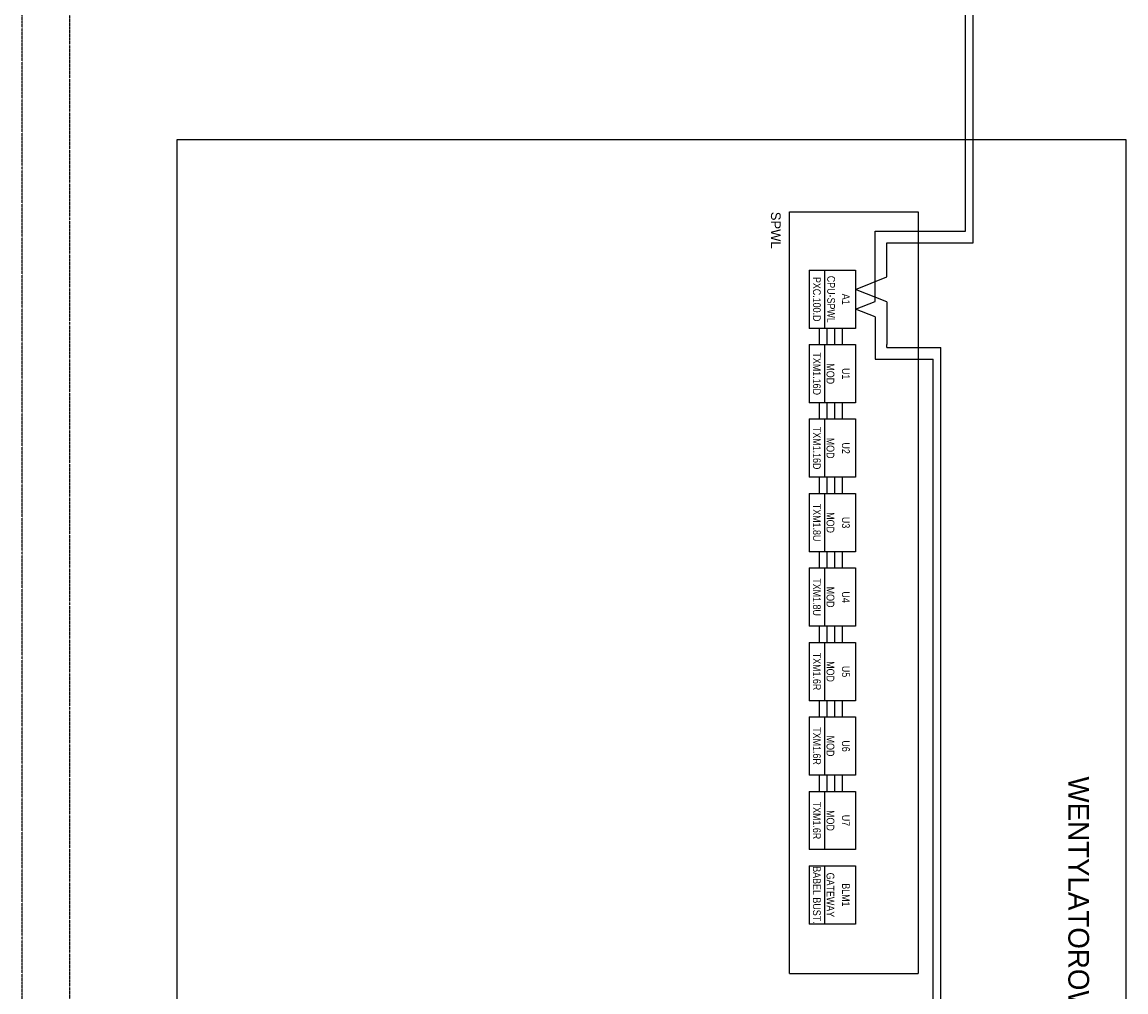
# Model space of a CAD drawing. Header units: millimetres. Extents: x -4295 to 10692, y -6128 to -188.
# Tile 18 of 30: x 6261 to 7413, y -4179 to -3167. Entities that reach past the tile are written whole.
import ezdxf
from ezdxf.enums import TextEntityAlignment as Align

# ---------------------------------------------------------------- set-up
doc = ezdxf.new("R2010")
doc.units = ezdxf.units.MM
doc.linetypes.add('ACAD_ISO07W100', pattern=[3, 0, -3])
doc.linetypes.add('DOT2', pattern=[0.125, 0, -0.125])
for name, color, linetype in [('_p_ramka', 7, 'Continuous'), ('AIS_SZAFY', 184, 'Continuous'), ('AIS_tabelka', 184, 'Continuous'), ('BACnet_LON', 170, 'Continuous'), ('BMS_podkład', 184, 'DOT2')]:
    doc.layers.add(name, color=color, linetype=linetype)
doc.layers.add('opisy', color=7, linetype='Continuous', lineweight=40)
doc.styles.add('VARSOVIA', font='ARIALN.TTF')

msp = doc.modelspace()

# ---------------------------------------------------------------- linework, layer by layer
at = {"layer": '_p_ramka', "color": 0, "lineweight": 25}
msp.add_lwpolyline([(7412.7, -3289.9), (7412.7, -5034.9), (6423, -5034.9), (6423, -3289.9)], close=True, dxfattribs=at)
at = {"layer": 'AIS_SZAFY'}
for p, q in [((7061.8, -3365.3), (7195.8, -3365.3)), ((7061.8, -4159.5), (7061.8, -3365.3)), ((7195.8, -3365.3), (7195.8, -4159.5)), ((7061.8, -4159.5), (7195.8, -4159.5))]:
    msp.add_line(p, q, dxfattribs=at)
at = {"layer": 'AIS_tabelka', "linetype": 'DOT2'}
for p, q in [((6261, -6128), (6261, -188)), ((6311, -6078), (6311, -488))]:
    msp.add_line(p, q, dxfattribs=at)
at = {"layer": 'BACnet_LON'}
for p, q in [((7253.3, -3397.7), (7253.3, -2346.5)), ((7245.2, -3385.6), (7245.2, -2358.7)), ((7150.9, -3385.6), (7191.4, -3385.6)), ((7150.9, -3385.6), (7191.4, -3385.6)), ((7150.9, -3385.6), (7191.4, -3385.6)), ((7150.9, -3385.6), (7245.2, -3385.6)), ((7150.9, -3426.1), (7150.9, -3385.6)), ((7150.9, -3426.1), (7150.9, -3385.6)), ((7163.1, -3397.7), (7191.4, -3397.7)), ((7163.1, -3397.7), (7191.4, -3397.7)), ((7163.1, -3397.7), (7191.4, -3397.7)), ((7163.1, -3397.7), (7253.3, -3397.7)), ((7163.1, -3426.1), (7163.1, -3397.7)), ((7163.1, -3426.1), (7163.1, -3397.7)), ((7082.1, -3426.1), (7098.3, -3426.1)), ((7082.1, -3426.1), (7082.1, -3486.8)), ((7098.3, -3426.1), (7098.3, -3486.8)), ((7098.3, -3426.1), (7114.5, -3426.1)), ((7098.3, -3426.1), (7098.3, -3486.8)), ((7114.5, -3426.1), (7130.7, -3426.1)), ((7130.7, -3426.1), (7130.7, -3486.8)), ((7130.7, -3426.1), (7130.7, -3486.8)), ((7150.9, -3458.7), (7150.9, -3426.1)), ((7163.1, -3433.2), (7163.1, -3426.1)), ((7163.1, -3433.2), (7163.1, -3426.1)), ((7130.7, -3446.2), (7163.1, -3433.2)), ((7163.1, -3459.1), (7130.7, -3446.2)), ((7130.7, -3466.8), (7150.9, -3458.7)), ((7163.1, -3459.1), (7163.1, -3486.8)), ((7150.9, -3474.9), (7130.7, -3466.8)), ((7150.9, -3474.9), (7150.9, -3486.8)), ((7098.3, -3486.8), (7082.1, -3486.8)), ((7093, -3503.7), (7093, -3486.8)), ((7114.5, -3486.8), (7098.3, -3486.8)), ((7101.1, -3503.7), (7101.1, -3486.8)), ((7108.8, -3503.7), (7108.8, -3486.8)), ((7130.7, -3486.8), (7114.5, -3486.8)), ((7116.9, -3503.7), (7116.9, -3486.8)), ((7150.9, -3486.8), (7150.9, -3519)), ((7163.1, -3486.8), (7163.1, -3503.7)), ((7150.9, -3491.5), (7150.9, -3503.7)), ((7163.1, -3491.5), (7163.1, -3503.7)), ((7082.1, -3503.7), (7098.3, -3503.7)), ((7082.1, -3503.7), (7082.1, -3564.4)), ((7098.3, -3503.7), (7098.3, -3564.4)), ((7098.3, -3503.7), (7114.5, -3503.7)), ((7098.3, -3503.7), (7098.3, -3564.4)), ((7114.5, -3503.7), (7130.7, -3503.7)), ((7130.7, -3503.7), (7130.7, -3564.4)), ((7130.7, -3503.7), (7130.7, -3564.4)), ((7163.1, -3506.9), (7163.1, -3503.7)), ((7163.1, -3506.9), (7219.5, -3506.9)), ((7219.5, -4277.6), (7219.5, -3506.9)), ((7150.9, -3519), (7211.4, -3519)), ((7211.4, -4269.5), (7211.4, -3519)), ((7098.3, -3564.4), (7082.1, -3564.4)), ((7093, -3581.3), (7093, -3564.4)), ((7114.5, -3564.4), (7098.3, -3564.4)), ((7101.1, -3581.3), (7101.1, -3564.4)), ((7108.8, -3581.3), (7108.8, -3564.4)), ((7130.7, -3564.4), (7114.5, -3564.4)), ((7116.9, -3581.3), (7116.9, -3564.4)), ((7082.1, -3581.3), (7098.3, -3581.3)), ((7082.1, -3581.3), (7082.1, -3642.1)), ((7098.3, -3581.3), (7098.3, -3642.1)), ((7098.3, -3581.3), (7114.5, -3581.3)), ((7098.3, -3581.3), (7098.3, -3642.1)), ((7114.5, -3581.3), (7130.7, -3581.3)), ((7130.7, -3581.3), (7130.7, -3642.1)), ((7130.7, -3581.3), (7130.7, -3642.1)), ((7098.3, -3642.1), (7082.1, -3642.1)), ((7093, -3659), (7093, -3642.1)), ((7114.5, -3642.1), (7098.3, -3642.1)), ((7101.1, -3659), (7101.1, -3642.1)), ((7108.8, -3659), (7108.8, -3642.1)), ((7130.7, -3642.1), (7114.5, -3642.1)), ((7116.9, -3659), (7116.9, -3642.1)), ((7082.1, -3659), (7098.3, -3659)), ((7082.1, -3659), (7082.1, -3719.7)), ((7098.3, -3659), (7098.3, -3719.7)), ((7098.3, -3659), (7114.5, -3659)), ((7098.3, -3659), (7098.3, -3719.7)), ((7114.5, -3659), (7130.7, -3659)), ((7130.7, -3659), (7130.7, -3719.7)), ((7130.7, -3659), (7130.7, -3719.7)), ((7098.3, -3719.7), (7082.1, -3719.7)), ((7093, -3736.6), (7093, -3719.7)), ((7114.5, -3719.7), (7098.3, -3719.7)), ((7101.1, -3736.6), (7101.1, -3719.7)), ((7108.8, -3736.6), (7108.8, -3719.7)), ((7130.7, -3719.7), (7114.5, -3719.7)), ((7116.9, -3736.6), (7116.9, -3719.7)), ((7082.1, -3736.6), (7098.3, -3736.6)), ((7082.1, -3736.6), (7082.1, -3797.4)), ((7098.3, -3736.6), (7098.3, -3797.4)), ((7098.3, -3736.6), (7114.5, -3736.6)), ((7098.3, -3736.6), (7098.3, -3797.4)), ((7114.5, -3736.6), (7130.7, -3736.6)), ((7130.7, -3736.6), (7130.7, -3797.4)), ((7130.7, -3736.6), (7130.7, -3797.4)), ((7098.3, -3797.4), (7082.1, -3797.4)), ((7093, -3814.2), (7093, -3797.4)), ((7114.5, -3797.4), (7098.3, -3797.4)), ((7101.1, -3814.2), (7101.1, -3797.4)), ((7108.8, -3814.2), (7108.8, -3797.4)), ((7130.7, -3797.4), (7114.5, -3797.4)), ((7116.9, -3814.2), (7116.9, -3797.4)), ((7082.1, -3814.2), (7098.3, -3814.2)), ((7082.1, -3814.2), (7082.1, -3875)), ((7098.3, -3814.2), (7098.3, -3875)), ((7098.3, -3814.2), (7114.5, -3814.2)), ((7098.3, -3814.2), (7098.3, -3875)), ((7114.5, -3814.2), (7130.7, -3814.2)), ((7130.7, -3814.2), (7130.7, -3875)), ((7130.7, -3814.2), (7130.7, -3875)), ((7098.3, -3875), (7082.1, -3875)), ((7093, -3891.9), (7093, -3875)), ((7114.5, -3875), (7098.3, -3875)), ((7101.1, -3891.9), (7101.1, -3875)), ((7108.8, -3891.9), (7108.8, -3875)), ((7130.7, -3875), (7114.5, -3875)), ((7116.9, -3891.9), (7116.9, -3875)), ((7082.1, -3891.9), (7098.3, -3891.9)), ((7082.1, -3891.9), (7082.1, -3952.6)), ((7098.3, -3891.9), (7098.3, -3952.6)), ((7098.3, -3891.9), (7114.5, -3891.9)), ((7098.3, -3891.9), (7098.3, -3952.6)), ((7114.5, -3891.9), (7130.7, -3891.9)), ((7130.7, -3891.9), (7130.7, -3952.6)), ((7130.7, -3891.9), (7130.7, -3952.6)), ((7098.3, -3952.6), (7082.1, -3952.6)), ((7093, -3969.5), (7093, -3952.6)), ((7114.5, -3952.6), (7098.3, -3952.6)), ((7101.1, -3969.5), (7101.1, -3952.6)), ((7108.8, -3969.5), (7108.8, -3952.6)), ((7130.7, -3952.6), (7114.5, -3952.6)), ((7116.9, -3969.5), (7116.9, -3952.6)), ((7082.1, -3969.5), (7098.3, -3969.5)), ((7082.1, -3969.5), (7082.1, -4030.3)), ((7098.3, -3969.5), (7098.3, -4030.3)), ((7098.3, -3969.5), (7114.5, -3969.5)), ((7098.3, -3969.5), (7098.3, -4030.3)), ((7114.5, -3969.5), (7130.7, -3969.5)), ((7130.7, -3969.5), (7130.7, -4030.3)), ((7130.7, -3969.5), (7130.7, -4030.3)), ((7098.3, -4030.3), (7082.1, -4030.3)), ((7114.5, -4030.3), (7098.3, -4030.3)), ((7130.7, -4030.3), (7114.5, -4030.3)), ((7082.1, -4047.1), (7098.3, -4047.1)), ((7082.1, -4047.1), (7082.1, -4107.9)), ((7098.3, -4047.1), (7098.3, -4107.9)), ((7098.3, -4047.1), (7114.5, -4047.1)), ((7098.3, -4047.1), (7098.3, -4107.9)), ((7114.5, -4047.1), (7130.7, -4047.1)), ((7130.7, -4047.1), (7130.7, -4107.9)), ((7130.7, -4047.1), (7130.7, -4107.9)), ((7098.3, -4107.9), (7082.1, -4107.9)), ((7114.5, -4107.9), (7098.3, -4107.9)), ((7130.7, -4107.9), (7114.5, -4107.9))]:
    msp.add_line(p, q, dxfattribs=at)

# ---------------------------------------------------------------- texts
at = {"layer": 'BMS_podkład'}
msp.add_text('SPWL', height=10.12, rotation=270, dxfattribs=at).set_placement((7047.4, -3365.3), align=Align.MIDDLE_LEFT)
at = {"layer": 'BMS_podkład', "style": 'VARSOVIA'}
for s, p in [('PXC.100.D', (7090.2, -3456.4)), ('CPU-SPWL', (7105.1, -3456.5)), ('A1', (7120.5, -3456.4)), ('TXM1.16D', (7090.2, -3534.1)), ('MOD', (7104.4, -3534.1)), ('U1', (7120.5, -3534.1)), ('TXM1.16D', (7090.2, -3611.7)), ('MOD', (7104.4, -3611.7)), ('U2', (7120.5, -3611.7)), ('TXM1.8U', (7090.2, -3689.3)), ('MOD', (7104.4, -3689.3)), ('U3', (7120.5, -3689.3)), ('TXM1.8U', (7090.2, -3767)), ('MOD', (7104.4, -3767)), ('U4', (7120.5, -3767)), ('TXM1.6R', (7090.2, -3844.6)), ('MOD', (7104.4, -3844.6)), ('U5', (7120.5, -3844.6)), ('TXM1.6R', (7090.2, -3922.3)), ('MOD', (7104.4, -3922.3)), ('U6', (7120.5, -3922.3)), ('TXM1.6R', (7090.2, -3999.9)), ('MOD', (7104.4, -3999.9)), ('U7', (7120.5, -3999.9)), ('BABEL BUST.', (7090.2, -4077.5)), ('GATEWAY', (7104.4, -4077.5)), ('BLM1', (7120.5, -4077.5))]:
    msp.add_text(s, height=8.1, rotation=270, dxfattribs=at).set_placement(p, align=Align.MIDDLE_CENTER)
at = {"layer": 'opisy', "linetype": 'ACAD_ISO07W100', "insert": (7374.2, -3954), "char_height": 21.6, "width": 627.402, "attachment_point": 1, "rotation": 270}
msp.add_mtext('WENTYLATOROWNIA ZACHÓD 0.47', dxfattribs=at)

doc.saveas('drawing.dxf')
